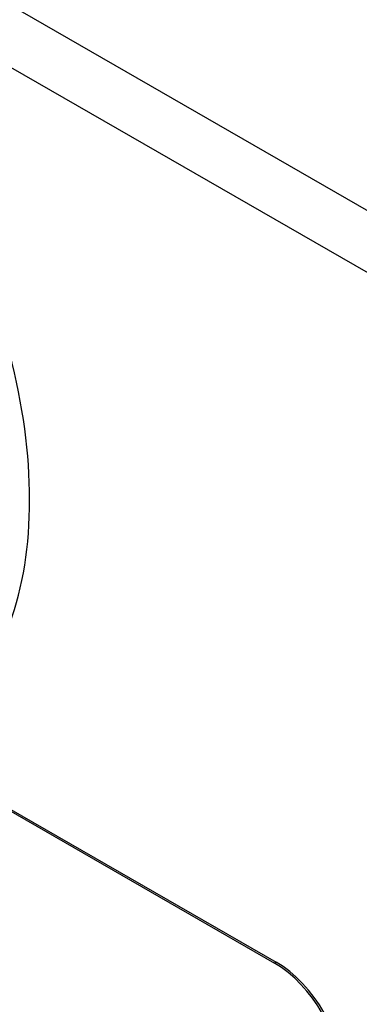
# Model space of a CAD drawing. Header units: inches. Extents: x 7 to 228, y 17 to 114.
# Tile 121 of 143: x 210.691 to 211.573, y 94.363 to 96.923. Entities that reach past the tile are written whole.
import ezdxf

# ---------------------------------------------------------------- set-up
doc = ezdxf.new("R2010")
doc.units = ezdxf.units.IN
doc.header["$MEASUREMENT"] = 0
doc.layers.add('Visible Edges(ANSI)', color=7, linetype='Continuous', lineweight=25)
doc.layers.add('Visible Tangent Edges(ANSI)', color=7, linetype='Continuous', lineweight=25)

msp = doc.modelspace()

# ---------------------------------------------------------------- linework, layer by layer
at = {"layer": 'Visible Edges(ANSI)'}
for p, q in [((209.2316, 95.6915), (211.3529, 94.4699)), ((209.2358, 95.694), (211.3572, 94.4724))]:
    msp.add_line(p, q, dxfattribs=at)
for centre, major_axis, start_param, end_param in [((209.7982, 96.2035), (-0.6483, 1.1259), 3.592663, 4.265186), ((211.3529, 94.2656), (0.1248, -0.2166), 0.787332, 2.358128), ((211.3572, 94.268), (-0.1248, 0.2166), 3.928925, 5.499721)]:
    msp.add_ellipse(centre, major_axis=major_axis, ratio=0.578093, start_param=start_param, end_param=end_param, dxfattribs=at)
at = {"layer": 'Visible Tangent Edges(ANSI)'}
for p, q in [((193.5356, 106.8261), (227.1974, 87.4416)), ((227.1274, 87.3203), (193.4656, 106.7049)), ((211.3572, 94.4724), (211.3529, 94.4699))]:
    msp.add_line(p, q, dxfattribs=at)

doc.saveas('drawing.dxf')
